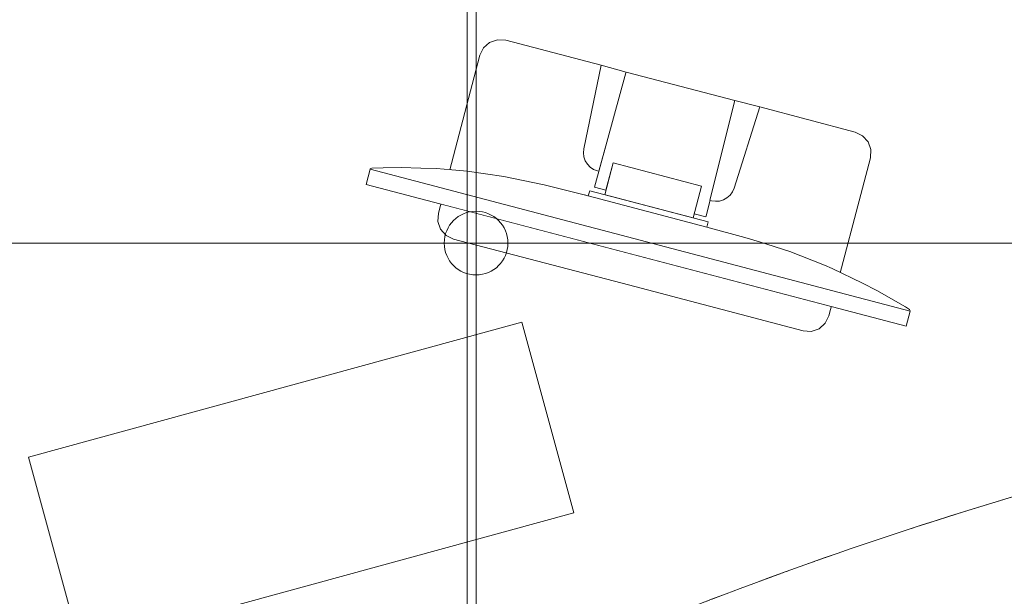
# Model space of a CAD drawing. Header units: metres. Extents: x -45 to 152, y -127 to 99.
# Tile 213 of 256: x -28.771 to -27.844, y -8.857 to -8.315. Entities that reach past the tile are written whole.
import ezdxf

# ---------------------------------------------------------------- set-up
doc = ezdxf.new("R2010")
doc.units = ezdxf.units.M
for name, pattern in [('Achsen 01', [5.291531, 3.175, -1.058062, 0.352704, -0.705764]), ('gestrichelt - 01', [2, 1, -1]), ('Raster 01', [2, 1, -1])]:
    doc.linetypes.add(name, pattern=pattern)
for name, color, linetype, lineweight in [('036_Bodenbelagarbeiten-350 Doppelbodenelement', 7, 'Continuous', 9), ('_1.35m (3D)', 7, 'Continuous', 9), ('_GRU (2D)', 7, 'Continuous', 9), ('_OG 2 (2D)', 7, 'Continuous', 9)]:
    doc.layers.add(name, color=color, linetype=linetype, lineweight=lineweight)
for name, color, linetype, lineweight, true_color in [('ACTES-Einrichtung Aufsicht.', 7, 'Continuous', 9, 0xa6a6a6), ('AV1-Achsen', 1, 'Achsen 01', 18, 0xff0000), ('AV1-Bewegungsfläche', 7, 'gestrichelt - 01', 9, 0xd9d9d9), ('AV1-Raster', 7, 'Raster 01', 9, 0xa6a6a6)]:
    doc.layers.add(name, color=color, linetype=linetype, lineweight=lineweight, true_color=true_color)

# ---------------------------------------------------------------- blocks, each defined once
blk = doc.blocks.new('Group-2')
at = {"layer": 'AV1-Raster'}
blk.add_line((-28.35, -22.95), (-28.35, 1.35), dxfattribs=at)
blk = doc.blocks.new('1.35m (3D)')
at = {"layer": 'AV1-Raster', "color": 7}
blk.add_blockref('Group-2', (0, 0), dxfattribs=at)
blk = doc.blocks.new('Group-97')
at = {"layer": 'AV1-Bewegungsfläche', "color": 9, "flags": 128}
blk.add_lwpolyline([(-29.01521, -10.62998), (-29.51965, -9.76653, -0.063875), (-28.71042, -9.14318, -0.008083), (-28.59859, -9.08022, -0.055453), (-27.77624, -8.746), (-27.37187, -9.425), (-27.2652, -9.60759)], format="xyb", close=True, dxfattribs=at)
at = {"color": 255, "transparency": 33554559}
blk.add_wipeout([(-27.96623, -7.66444), (-27.96729, -7.6547), (-27.96642, -7.64493), (-27.96367, -7.63553), (-27.95914, -7.62684), (-27.95299, -7.6192), (-27.94548, -7.6129), (-27.93688, -7.6082), (-27.92753, -7.60526), (-27.36668, -7.48789), (-27.35694, -7.48683), (-27.34717, -7.48769), (-27.33776, -7.49045), (-27.32907, -7.49498), (-27.32144, -7.50112), (-27.31514, -7.50864), (-27.31044, -7.51724), (-27.3075, -7.52659), (-27.09259, -8.55349), (-27.09154, -8.56324), (-27.0924, -8.573), (-27.09515, -8.58241), (-27.09969, -8.5911), (-27.10583, -8.59874), (-27.11334, -8.60503), (-27.12194, -8.60974), (-27.13129, -8.61268), (-27.69214, -8.73005), (-27.70189, -8.7311), (-27.71165, -8.73024), (-27.72106, -8.72749), (-27.72975, -8.72295), (-27.73739, -8.71681), (-27.74368, -8.7093), (-27.74839, -8.7007), (-27.75132, -8.69135)], dxfattribs=at).dxf.layer = 'ACTES-Einrichtung Aufsicht.'
blk.add_wipeout([(-27.10367, -8.58357), (-27.72912, -8.71446), (-27.95491, -7.63551), (-27.32946, -7.50462)], dxfattribs=at).dxf.layer = 'ACTES-Einrichtung Aufsicht.'
at = {"color": 255, "transparency": 33554687}
blk.add_wipeout([(-28.71042, -9.14318), (-28.69655, -9.13511), (-28.68265, -9.1271), (-28.66872, -9.11915), (-28.65476, -9.11125), (-28.64076, -9.1034), (-28.62674, -9.09562), (-28.61268, -9.08789), (-28.59859, -9.08022), (-28.50012, -9.02858), (-28.40026, -8.97969), (-28.29909, -8.93359), (-28.19668, -8.89031), (-28.09311, -8.84988), (-27.98846, -8.81233), (-27.88281, -8.77769), (-27.77624, -8.746), (-27.76956, -8.74163), (-27.76365, -8.73626), (-27.75868, -8.73002), (-27.75477, -8.72306), (-27.75201, -8.71558), (-27.75048, -8.70774), (-27.75021, -8.69977), (-27.75122, -8.69185), (-27.75123, -8.69179), (-27.75124, -8.69173), (-27.75126, -8.69166), (-27.75127, -8.6916), (-27.75128, -8.69154), (-27.7513, -8.69147), (-27.75131, -8.69141), (-27.75132, -8.69135), (-27.96717, -7.65995), (-27.97018, -7.65069), (-27.97492, -7.64219), (-27.98122, -7.63477), (-27.98884, -7.62871), (-27.99749, -7.62425), (-28.00684, -7.62154), (-28.01654, -7.6207), (-28.02622, -7.62175), (-28.36004, -7.70702), (-28.68605, -7.81851), (-29.00218, -7.95551), (-29.30645, -8.11717), (-29.59692, -8.30247), (-29.87178, -8.51023), (-30.12928, -8.73915), (-30.3678, -8.98778), (-30.36785, -8.98783), (-30.3679, -8.98789), (-30.36795, -8.98795), (-30.368, -8.98801), (-30.36805, -8.98806), (-30.3681, -8.98812), (-30.36815, -8.98818), (-30.3682, -8.98824), (-30.3678, -8.98777), (-30.37347, -8.99569), (-30.3775, -9.00455), (-30.37973, -9.01402), (-30.38009, -9.02375), (-30.37855, -9.03336), (-30.37519, -9.04249), (-30.37011, -9.0508), (-30.36352, -9.05797), (-29.57821, -9.76062), (-29.57196, -9.76539), (-29.56504, -9.76911), (-29.55763, -9.77171), (-29.54989, -9.77311), (-29.54204, -9.77328), (-29.53425, -9.77222), (-29.52673, -9.76995), (-29.51965, -9.76653), (-29.42756, -9.67759), (-29.33268, -9.59164), (-29.23511, -9.50875), (-29.13494, -9.42901), (-29.03229, -9.35251), (-28.92724, -9.27933), (-28.81991, -9.20952)], dxfattribs=at).dxf.layer = 'ACTES-Einrichtung Aufsicht.'
at = {"layer": 'ACTES-Einrichtung Aufsicht.', "transparency": 33554534, "flags": 128}
blk.add_lwpolyline([(-28.71042, -9.14318, -0.008083), (-28.59859, -9.08022, -0.055453), (-27.77624, -8.746, 0.330906), (-27.75122, -8.69185, -0.002569), (-27.75132, -8.69135), (-27.96717, -7.65995, 0.41107), (-28.02622, -7.62175, 0.160224), (-30.3678, -8.98778, 0.00305), (-30.3682, -8.98824), (-30.3678, -8.98777, 0.411112), (-30.36352, -9.05797), (-29.57821, -9.76062, 0.325472), (-29.51965, -9.76653, -0.063875)], format="xyb", close=True, dxfattribs=at)
at = {"color": 255, "transparency": 33554559}
blk.add_wipeout([(-28.07443, -8.39692), (-27.98482, -8.42063), (-27.9778, -8.42397), (-27.97261, -8.42977), (-27.97005, -8.43711), (-27.97051, -8.44487), (-28.0095, -8.59342), (-28.01291, -8.60041), (-28.01875, -8.60555), (-28.02611, -8.60805), (-28.03387, -8.60751), (-28.1983, -8.56436), (-28.36273, -8.5212), (-28.36975, -8.51779), (-28.37493, -8.51195), (-28.37747, -8.50457), (-28.377, -8.49678), (-28.33806, -8.3484), (-28.33465, -8.34139), (-28.32881, -8.33621), (-28.32143, -8.33367), (-28.31365, -8.33414), (-28.22399, -8.35767), (-28.20035, -8.36418), (-28.09822, -8.39098)], dxfattribs=at).dxf.layer = 'ACTES-Einrichtung Aufsicht.'
at = {"layer": 'ACTES-Einrichtung Aufsicht.', "flags": 128}
blk.add_lwpolyline([(-28.07443, -8.39692), (-27.98482, -8.42063), (-27.9778, -8.42397), (-27.97261, -8.42977), (-27.97005, -8.43711), (-27.97051, -8.44487), (-28.0095, -8.59342), (-28.01291, -8.60041), (-28.01875, -8.60555), (-28.02611, -8.60805), (-28.03387, -8.60751), (-28.1983, -8.56436), (-28.36273, -8.5212), (-28.36975, -8.51779), (-28.37493, -8.51195), (-28.37747, -8.50457), (-28.377, -8.49678), (-28.33806, -8.3484), (-28.33465, -8.34139), (-28.32881, -8.33621), (-28.32143, -8.33367), (-28.31365, -8.33414), (-28.22399, -8.35767), (-28.20035, -8.36418), (-28.09822, -8.39098), (-28.07443, -8.39692)], dxfattribs=at)
at = {"color": 255, "transparency": 33554559}
blk.add_wipeout([(-28.22604, -8.45742), (-28.22735, -8.45708), (-28.23095, -8.45571), (-28.23415, -8.45361), (-28.23684, -8.45086), (-28.23886, -8.4476), (-28.24014, -8.44398), (-28.24061, -8.44017), (-28.24025, -8.43633), (-28.22399, -8.35767), (-28.20035, -8.36418)], dxfattribs=at).dxf.layer = 'ACTES-Einrichtung Aufsicht.'
at = {"layer": 'ACTES-Einrichtung Aufsicht.', "flags": 128}
blk.add_lwpolyline([(-28.22604, -8.45742), (-28.22735, -8.45708), (-28.23095, -8.45571), (-28.23415, -8.45361), (-28.23684, -8.45086), (-28.23886, -8.4476), (-28.24014, -8.44398), (-28.24061, -8.44017), (-28.24025, -8.43633), (-28.22399, -8.35767), (-28.20035, -8.36418)], close=True, dxfattribs=at)
at = {"color": 255, "transparency": 33554559}
blk.add_wipeout([(-28.13628, -8.49741), (-28.12549, -8.50034), (-28.12515, -8.49956), (-28.09822, -8.39098), (-28.20035, -8.36418), (-28.20058, -8.36499), (-28.23029, -8.47245), (-28.21939, -8.47531), (-28.21263, -8.44955), (-28.12945, -8.47139)], dxfattribs=at).dxf.layer = 'ACTES-Einrichtung Aufsicht.'
at = {"layer": 'ACTES-Einrichtung Aufsicht.', "flags": 128}
blk.add_lwpolyline([(-28.13628, -8.49741), (-28.12549, -8.50034), (-28.12515, -8.49956), (-28.09822, -8.39098), (-28.20035, -8.36418), (-28.20058, -8.36499), (-28.23029, -8.47245), (-28.21939, -8.47531), (-28.21263, -8.44955), (-28.12945, -8.47139)], close=True, dxfattribs=at)
at = {"color": 255, "transparency": 33554559}
for points in [[(-28.12148, -8.48478), (-28.12017, -8.48513), (-28.11637, -8.4857), (-28.11254, -8.48544), (-28.10886, -8.48436), (-28.10549, -8.48251), (-28.1026, -8.47998), (-28.10032, -8.47688), (-28.09876, -8.47336), (-28.07443, -8.39692), (-28.09822, -8.39098)], [(-28.13732, -8.50138), (-28.2205, -8.47955), (-28.21263, -8.44955), (-28.12945, -8.47139)]]:
    blk.add_wipeout(points, dxfattribs=at).dxf.layer = 'ACTES-Einrichtung Aufsicht.'
at = {"layer": 'ACTES-Einrichtung Aufsicht.', "flags": 128}
for points in [[(-28.12148, -8.48478), (-28.12017, -8.48513), (-28.11637, -8.4857), (-28.11254, -8.48544), (-28.10886, -8.48436), (-28.10549, -8.48251), (-28.1026, -8.47998), (-28.10032, -8.47688), (-28.09876, -8.47336), (-28.07443, -8.39692), (-28.09822, -8.39098)], [(-28.13732, -8.50138), (-28.2205, -8.47955), (-28.21263, -8.44955), (-28.12945, -8.47139)]]:
    blk.add_lwpolyline(points, close=True, dxfattribs=at)
at = {"color": 255, "transparency": 33554559}
blk.add_wipeout([(-28.44066, -8.45473), (-28.44126, -8.45531), (-28.44141, -8.4556), (-27.93312, -8.589), (-27.93311, -8.58864), (-27.93331, -8.58795), (-27.93365, -8.58743), (-27.93762, -8.58496), (-27.96456, -8.56959), (-27.97789, -8.56255), (-28.00639, -8.54899), (-28.01367, -8.54564), (-28.04623, -8.533), (-28.075, -8.5238), (-28.08867, -8.51969), (-28.12442, -8.50995), (-28.12315, -8.5051), (-28.23467, -8.47583), (-28.23595, -8.48068), (-28.25618, -8.47557), (-28.27749, -8.47019), (-28.31538, -8.46236), (-28.34995, -8.45738), (-28.37883, -8.455), (-28.39361, -8.45443), (-28.41202, -8.45392), (-28.42917, -8.45411), (-28.43978, -8.45444)], dxfattribs=at).dxf.layer = 'ACTES-Einrichtung Aufsicht.'
at = {"layer": 'ACTES-Einrichtung Aufsicht.', "flags": 128}
blk.add_lwpolyline([(-28.44066, -8.45473), (-28.44126, -8.45531), (-28.44141, -8.4556), (-27.93312, -8.589), (-27.93311, -8.58864), (-27.93331, -8.58795), (-27.93365, -8.58743), (-27.93762, -8.58496), (-27.96456, -8.56959), (-27.97789, -8.56255), (-28.00639, -8.54899), (-28.01367, -8.54564), (-28.04623, -8.533), (-28.075, -8.5238), (-28.08867, -8.51969), (-28.12442, -8.50995), (-28.12315, -8.5051), (-28.23467, -8.47583), (-28.23595, -8.48068), (-28.25618, -8.47557), (-28.27749, -8.47019), (-28.31538, -8.46236), (-28.34995, -8.45738), (-28.37883, -8.455), (-28.39361, -8.45443), (-28.41202, -8.45392), (-28.42917, -8.45411), (-28.43978, -8.45444)], close=True, dxfattribs=at)
at = {"color": 255, "transparency": 33554559}
blk.add_wipeout([(-27.93312, -8.589), (-27.93687, -8.6033), (-28.44516, -8.4699), (-28.44141, -8.4556)], dxfattribs=at).dxf.layer = 'ACTES-Einrichtung Aufsicht.'
at = {"layer": 'ACTES-Einrichtung Aufsicht.'}
for p, q in [((-28.23938, -8.47976), (-28.2364, -8.48054)), ((-28.23595, -8.48068), (-28.12442, -8.50995))]:
    blk.add_line(p, q, dxfattribs=at)
at = {"layer": 'ACTES-Einrichtung Aufsicht.', "flags": 128}
blk.add_lwpolyline([(-27.93312, -8.589), (-27.93687, -8.6033), (-28.44516, -8.4699), (-28.44141, -8.4556)], close=True, dxfattribs=at)
at = {"color": 255, "transparency": 33554559}
blk.add_wipeout([(-29.28856, -8.20359), (-29.2889, -8.20419), (-29.38747, -8.26527), (-29.48426, -8.32915), (-29.57917, -8.39577), (-29.67215, -8.46508), (-29.76309, -8.53703), (-29.85194, -8.61155), (-29.93862, -8.68859), (-30.02306, -8.76807), (-29.95487, -8.83846), (-29.8707, -8.75928), (-29.78426, -8.68259), (-29.6956, -8.60846), (-29.60482, -8.53696), (-29.51199, -8.46814), (-29.41718, -8.40207), (-29.32048, -8.3388), (-29.22197, -8.27838), (-29.21196, -8.27246), (-29.15974, -8.24197), (-29.08023, -8.19818), (-28.99445, -8.1533), (-28.9076, -8.11053), (-28.81973, -8.06991), (-28.73089, -8.03145), (-28.64113, -7.99518), (-28.55051, -7.96112), (-28.45909, -7.92929), (-28.36691, -7.8997), (-28.37205, -7.88297), (-28.37206, -7.88297), (-28.39584, -7.80607), (-28.44919, -7.82281), (-28.49679, -7.83861), (-28.49679, -7.83861), (-28.4968, -7.8386), (-28.4968, -7.8386), (-28.4968, -7.83859), (-28.4968, -7.83859), (-28.49681, -7.83858), (-28.49681, -7.83858), (-28.49681, -7.83857), (-28.49681, -7.83857), (-28.59382, -7.87259), (-28.68994, -7.90905), (-28.7851, -7.94794), (-28.87924, -7.98924), (-28.9723, -8.03291), (-29.06423, -8.07893), (-29.15495, -8.12727), (-29.24442, -8.1779), (-29.26632, -8.19075)], dxfattribs=at).dxf.layer = 'ACTES-Einrichtung Aufsicht.'
blk.add_wipeout([(-28.24955, -8.7787), (-28.71379, -8.90565), (-28.76285, -8.72623), (-28.29862, -8.59928)], dxfattribs=at).dxf.layer = 'ACTES-Einrichtung Aufsicht.'
at = {"layer": 'ACTES-Einrichtung Aufsicht.', "flags": 128}
blk.add_lwpolyline([(-28.24955, -8.7787), (-28.71379, -8.90565), (-28.76285, -8.72623), (-28.29862, -8.59928)], close=True, dxfattribs=at)
at = {"color": 255, "transparency": 33554559}
blk.add_wipeout([(-28.89987, -8.25542), (-28.78535, -8.23146), (-28.78367, -8.23186), (-28.78013, -8.23791), (-28.74352, -8.24094), (-28.74181, -8.24139), (-28.73752, -8.249), (-28.74055, -8.25035), (-28.7389, -8.25319), (-28.73574, -8.25178), (-28.73252, -8.25736), (-28.73299, -8.25874), (-28.75638, -8.26931), (-28.8231, -8.30053), (-28.88631, -8.33148), (-28.97531, -8.37763), (-29.05689, -8.42261), (-29.11916, -8.45903), (-29.15729, -8.48163), (-29.19782, -8.50686), (-29.24625, -8.53748), (-29.27851, -8.55859), (-29.33835, -8.59901), (-29.37467, -8.62436), (-29.42355, -8.65949), (-29.43911, -8.67092), (-29.44066, -8.67069), (-29.44392, -8.66516), (-29.44115, -8.66311), (-29.4428, -8.66027), (-29.44558, -8.66233), (-29.45, -8.65475), (-29.44959, -8.65308), (-29.43417, -8.61969), (-29.43767, -8.61369), (-29.43722, -8.61198), (-29.36004, -8.52403), (-29.17962, -8.41871), (-29.0803, -8.36074)], dxfattribs=at).dxf.layer = 'ACTES-Einrichtung Aufsicht.'
blk.add_wipeout([(-28.73753, -8.24902), (-28.82602, -8.28999), (-28.90305, -8.32808), (-28.97486, -8.36514), (-29.04606, -8.40445), (-29.10267, -8.43648), (-29.16866, -8.4762), (-29.23392, -8.5171), (-29.30173, -8.56142), (-29.36217, -8.60241), (-29.40574, -8.63328), (-29.44564, -8.66221), (-29.44999, -8.65477), (-29.44952, -8.65304), (-29.33873, -8.57461), (-29.27808, -8.53409), (-29.21936, -8.49576), (-29.17015, -8.46557), (-29.10764, -8.42795), (-29.04944, -8.39502), (-29.00601, -8.37088), (-28.98555, -8.35966), (-28.92811, -8.32954), (-28.88182, -8.30655), (-28.82791, -8.27992), (-28.78471, -8.25965), (-28.74352, -8.24094), (-28.74181, -8.24139), (-28.73752, -8.249)], dxfattribs=at).dxf.layer = 'ACTES-Einrichtung Aufsicht.'
blk = doc.blocks.new('Group-101')
at = {"layer": 'ACTES-Einrichtung Aufsicht.'}
blk.add_blockref('Group-97', (0, 0), dxfattribs=at)
blk = doc.blocks.new('OG 2 (2D)')
at = {"layer": 'ACTES-Einrichtung Aufsicht.'}
blk.add_blockref('Group-101', (0, 0), dxfattribs=at)
at = {"layer": '036_Bodenbelagarbeiten-350 Doppelbodenelement', "color": 230, "linetype": 'Continuous', "flags": 128}
for points in [[(-28.9416, -7.925), (-28.3416, -7.925), (-28.3416, -8.525), (-28.9416, -8.525)], [(-28.3416, -7.925), (-27.7416, -7.925), (-27.7416, -8.525), (-28.3416, -8.525)], [(-28.9416, -8.525), (-28.3416, -8.525), (-28.3416, -9.125), (-28.9416, -9.125)], [(-28.3416, -8.525), (-27.7416, -8.525), (-27.7416, -9.125), (-28.3416, -9.125)]]:
    blk.add_lwpolyline(points, close=True, dxfattribs=at)
at = {"layer": '036_Bodenbelagarbeiten-350 Doppelbodenelement', "color": 230, "lineweight": 18}
blk.add_circle((-28.3416, -8.525), 0.03, dxfattribs=at)
blk = doc.blocks.new('Group-734')
at = {"layer": 'AV1-Achsen'}
blk.add_line((-28.35, -26.5), (-28.35, 4.9), dxfattribs=at)
blk = doc.blocks.new('GRU (2D)')
at = {"layer": 'AV1-Achsen', "color": 7}
blk.add_blockref('Group-734', (0, 0), dxfattribs=at)

msp = doc.modelspace()

# ---------------------------------------------------------------- block references
at = {"layer": '_1.35m (3D)'}
msp.add_blockref('1.35m (3D)', (0, 0), dxfattribs=at)

# ---------------------------------------------------------------- next in the draw order: block references
at = {"layer": '_OG 2 (2D)'}
msp.add_blockref('OG 2 (2D)', (0, 0), dxfattribs=at)

# ---------------------------------------------------------------- next in the draw order: block references
at = {"layer": '_GRU (2D)'}
msp.add_blockref('GRU (2D)', (0, 0), dxfattribs=at)

doc.saveas('drawing.dxf')
